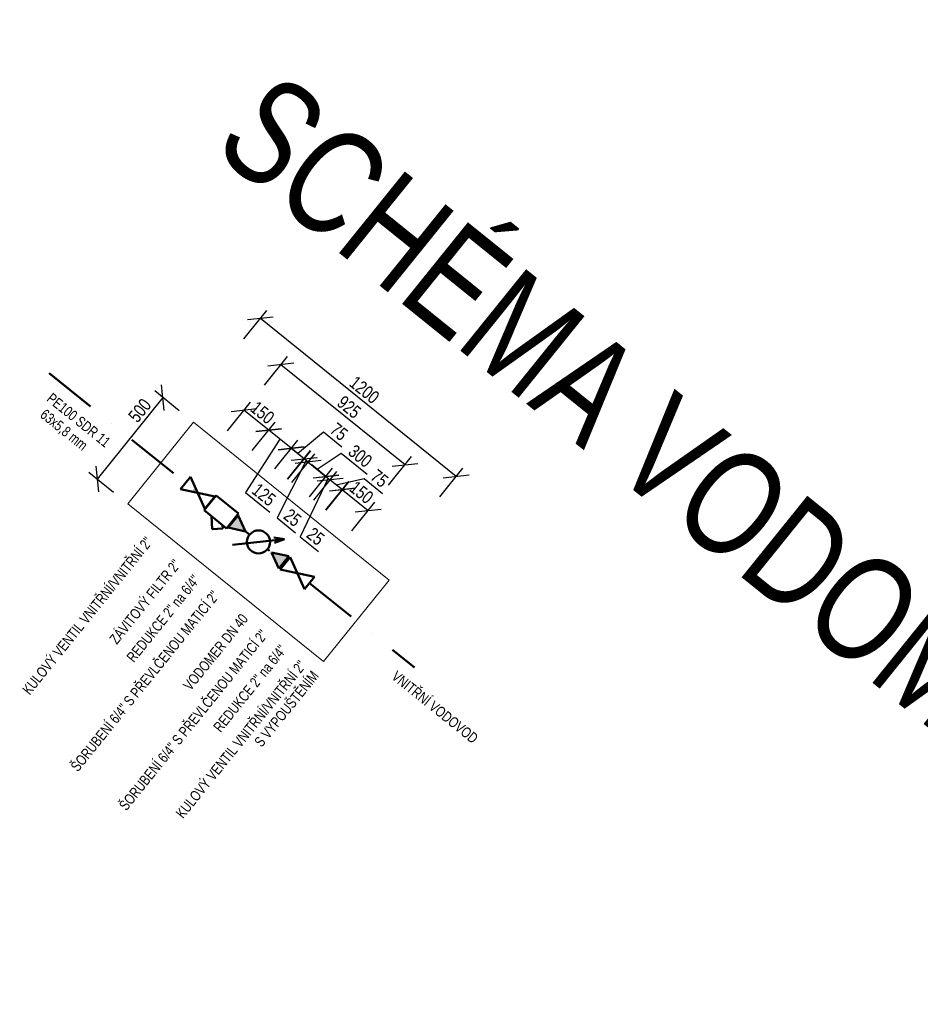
# Model space of a CAD drawing. Header units: millimetres. Extents: x -596506442 to -596040348, y -1160311056 to -1159813945.
# Tile 19 of 77: x -596490664 to -596486366, y -1159978021 to -1159973320. Entities that reach past the tile are written whole.
import ezdxf
from ezdxf.enums import TextEntityAlignment as Align

# ---------------------------------------------------------------- set-up
doc = ezdxf.new("R2010")
doc.units = ezdxf.units.MM
doc.linetypes.add('DASHDOT', pattern=[25.4, 12.7, -6.35, 0, -6.35])
doc.layers.get('Defpoints').update_dxf_attribs({"color": 220})
for name, color, linetype, lineweight in [('__di5-poznámky', 1, 'Continuous', 40), ('Z-armatury', 7, 'Continuous', 50), ('Z-p_sv', 5, 'DASHDOT', 50), ('ZTI-voda-popis', 7, 'Continuous', 15)]:
    doc.layers.add(name, color=color, linetype=linetype, lineweight=lineweight)
doc.layers.add('TP_01_Pomocná', color=7, linetype='Continuous')
doc.layers.add('Z-armatury-popis', color=7, linetype='Continuous')
doc.styles.add('ARIAL', font='arial.ttf', dxfattribs={"width": 0.8})
doc.styles.get("Standard").update_dxf_attribs({"font": 'ic-simplex.shx', "width": 0.8})
doc.dimstyles.new('TP25', dxfattribs={"dimscale": 25, "dimtxt": 2.5, "dimasz": 3.5, "dimexe": 2, "dimexo": 1, "dimtad": 1, "dimdec": 0, "dimtxsty": 'Standard', "dimblk": 'OBLIQUE', "dimcen": 2.5, "dimclrd": 256, "dimadec": 0, "dimazin": 0, "dimtfac": 1, "dimtdec": 0, "dimtmove": 1, "dimatfit": 3, "dimfxl": 5, "dimfxlon": 1, "dimarcsym": 0})

# ---------------------------------------------------------------- blocks, each defined once
blk = doc.blocks.new('*U18')
at = {"color": 0, "linetype": 'ByBlock', "lineweight": -2}
for p, q in [((150, -37.5), (0, 37.5)), ((150, 37.5), (0, -37.5)), ((0, 37.5), (0, -37.5)), ((150, -37.5), (150, 37.5))]:
    blk.add_line(p, q, dxfattribs=at)
blk = doc.blocks.new('*U19')
at = {"color": 0, "linetype": 'Continuous'}
for p, q in [((-68.8, 45.2), (68.8, 45.2)), ((-68.8, -45.2), (-68.8, 45.2)), ((-68.8, 45.2), (-68.8, -45.2)), ((68.8, 45.2), (68.8, -45.2)), ((68.8, 45.2), (68.8, -45.2)), ((44.2, -45.2), (-68.8, -45.2)), ((-24.6, -45.2), (17.2, -91.7)), ((44.2, -45.2), (55.2, -57.5)), ((68.8, -45.2), (44.2, -45.2)), ((55.2, -57.5), (17.2, -91.7))]:
    blk.add_line(p, q, dxfattribs=at)
blk = doc.blocks.new('*U20')
blk.add_hatch(color=0).paths.add_polyline_path([(-37.5, -37.5), (37.5, 0), (-37.5, 37.5)])
at = {"color": 0, "linetype": 'Continuous'}
for p, q in [((-37.5, -37.5), (-37.5, 37.5)), ((-37.5, 37.5), (37.5, 0)), ((-37.5, -37.5), (37.5, 0))]:
    blk.add_line(p, q, dxfattribs=at)
blk = doc.blocks.new('*U21')
at = {"color": 0, "linetype": 'Continuous'}
for p in [(-88.4, -88.4), (44.2, 61.9), (61.9, 44.2)]:
    blk.add_line(p, (88.4, 88.4), dxfattribs=at)
blk.add_circle((0, 0), 55, dxfattribs=at)
blk = doc.blocks.new('*U22')
blk.add_hatch(color=0).paths.add_polyline_path([(-37.5, -37.5), (37.5, 0), (-37.5, 37.5)])
at = {"color": 0, "linetype": 'Continuous'}
for p, q in [((-37.5, -37.5), (-37.5, 37.5)), ((-37.5, 37.5), (37.5, 0)), ((-37.5, -37.5), (37.5, 0))]:
    blk.add_line(p, q, dxfattribs=at)
blk = doc.blocks.new('*U23')
at = {"color": 0, "linetype": 'Continuous'}
for p, q in [((75, -37.5), (-75, 37.5)), ((75, 37.5), (-75, -37.5)), ((-75, 37.5), (-75, -37.5)), ((75, -37.5), (75, 37.5))]:
    blk.add_line(p, q, dxfattribs=at)
blk = doc.blocks.new('_OBLIQUE')
at = {"color": 0, "linetype": 'ByBlock'}
blk.add_line((-0.5, -0.5), (0.5, 0.5), dxfattribs=at)
blk = doc.blocks.new('*D24')
at = {"layer": 'Defpoints', "color": 0, "ltscale": 20, "transparency": 16777216}
for p in [(-596489123.9, -1159975564), (-596489413.5, -1159975803.8), (-596489355.1, -1159975850.8)]:
    blk.add_point(p, dxfattribs=at)
at = {"layer": 'TP_01_Pomocná', "color": 0, "lineweight": -2, "ltscale": 20, "transparency": 16777216}
for p, q in [((-596489260.7, -1159975614.3), (-596489150.9, -1159975478)), ((-596489202.4, -1159975661.3), (-596489092.5, -1159975525.1))]:
    blk.add_line(p, q, dxfattribs=at)
at = {"layer": 'TP_01_Pomocná', "lineweight": -2, "ltscale": 20, "transparency": 16777216}
for p, q in [((-596489182.3, -1159975517), (-596489123.9, -1159975564)), ((-596489153.1, -1159975540.5), (-596489020.2, -1159975511.7)), ((-596489020.2, -1159975511.7), (-596488932.8, -1159975582.1))]:
    blk.add_line(p, q, dxfattribs=at)
at = {"layer": 'TP_01_Pomocná', "lineweight": -2, "ltscale": 20, "transparency": 16777216, "xscale": 87.5, "yscale": 87.5, "zscale": 87.5}
for p, rotation in [((-596489182.3, -1159975517), 141.1222864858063), ((-596489123.9, -1159975564), 321.1222864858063)]:
    blk.add_blockref('_OBLIQUE', p, dxfattribs=dict(at, rotation=rotation))
at = {"layer": 'TP_01_Pomocná', "color": 0, "ltscale": 20, "transparency": 16777216, "insert": (-596488947.1, -1159975510.4), "char_height": 62.5, "attachment_point": 5, "rotation": 321.1223}
blk.add_mtext('75', dxfattribs=at)
blk = doc.blocks.new('*D25')
at = {"layer": 'Defpoints', "color": 0, "ltscale": 20, "transparency": 16777216}
for p in [(-596489182.4, -1159975517), (-596489431.5, -1159975784.8), (-596489462.1, -1159975863.9)]:
    blk.add_point(p, dxfattribs=at)
at = {"layer": 'TP_01_Pomocná', "color": 0, "lineweight": -2, "ltscale": 20, "transparency": 16777216}
for p, q in [((-596489280.9, -1159975598.1), (-596489171.1, -1159975461.9)), ((-596489260.8, -1159975614.3), (-596489151, -1159975478))]:
    blk.add_line(p, q, dxfattribs=at)
at = {"layer": 'TP_01_Pomocná', "lineweight": -2, "ltscale": 20, "transparency": 16777216}
for p, q in [((-596489202.5, -1159975500.8), (-596489270.6, -1159975445.9)), ((-596489192.4, -1159975508.9), (-596489325, -1159975788.7)), ((-596489202.5, -1159975500.8), (-596489182.4, -1159975517)), ((-596489202.5, -1159975500.8), (-596489182.4, -1159975517)), ((-596489182.4, -1159975517), (-596489114.3, -1159975571.9)), ((-596489325, -1159975788.7), (-596489237.7, -1159975859.1))]:
    blk.add_line(p, q, dxfattribs=at)
at = {"layer": 'TP_01_Pomocná', "lineweight": -2, "ltscale": 20, "transparency": 16777216, "xscale": 87.5, "yscale": 87.5, "zscale": 87.5}
for p, rotation in [((-596489202.5, -1159975500.8), 321.1222864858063), ((-596489182.4, -1159975517), 141.1222864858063)]:
    blk.add_blockref('_OBLIQUE', p, dxfattribs=dict(at, rotation=rotation))
at = {"layer": 'TP_01_Pomocná', "color": 0, "ltscale": 20, "transparency": 16777216, "insert": (-596489251.9, -1159975787.4), "char_height": 62.5, "attachment_point": 5, "rotation": 321.1223}
blk.add_mtext('25', dxfattribs=at)
blk = doc.blocks.new('*D26')
at = {"layer": 'Defpoints', "color": 0, "ltscale": 20, "transparency": 16777216}
for p in [(-596489202.4, -1159975500.9), (-596489513.2, -1159975712.2), (-596489433, -1159975787)]:
    blk.add_point(p, dxfattribs=at)
at = {"layer": 'TP_01_Pomocná', "color": 0, "lineweight": -2, "ltscale": 20, "transparency": 16777216}
for p, q in [((-596489365.9, -1159975529.6), (-596489256.1, -1159975393.3)), ((-596489280.8, -1159975598.2), (-596489171, -1159975461.9))]:
    blk.add_line(p, q, dxfattribs=at)
at = {"layer": 'TP_01_Pomocná', "lineweight": -2, "ltscale": 20, "transparency": 16777216}
for p, q in [((-596489287.5, -1159975432.2), (-596489202.4, -1159975500.9)), ((-596489244.9, -1159975466.5), (-596489130.5, -1159975390.1)), ((-596489130.5, -1159975390.1), (-596489006.1, -1159975490.5))]:
    blk.add_line(p, q, dxfattribs=at)
at = {"layer": 'TP_01_Pomocná', "lineweight": -2, "ltscale": 20, "transparency": 16777216, "xscale": 87.5, "yscale": 87.5, "zscale": 87.5}
for p, rotation in [((-596489287.5, -1159975432.2), 141.1222864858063), ((-596489202.4, -1159975500.9), 321.1222864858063)]:
    blk.add_blockref('_OBLIQUE', p, dxfattribs=dict(at, rotation=rotation))
at = {"layer": 'TP_01_Pomocná', "color": 0, "ltscale": 20, "transparency": 16777216, "insert": (-596489038.9, -1159975403.8), "char_height": 62.5, "attachment_point": 5, "rotation": 321.1223}
blk.add_mtext('300', dxfattribs=at)
blk = doc.blocks.new('*D27')
at = {"layer": 'Defpoints', "color": 0, "ltscale": 20, "transparency": 16777216}
for p in [(-596489368.6, -1159975366.8), (-596489599.8, -1159975653.6), (-596489538.1, -1159975703.3)]:
    blk.add_point(p, dxfattribs=at)
at = {"layer": 'TP_01_Pomocná', "lineweight": -2, "ltscale": 20, "transparency": 16777216}
for p, q in [((-596489337.8, -1159975391.7), (-596489213.5, -1159975288.8)), ((-596489213.5, -1159975288.8), (-596489126.2, -1159975359.3)), ((-596489306.9, -1159975416.5), (-596489368.6, -1159975366.8))]:
    blk.add_line(p, q, dxfattribs=at)
at = {"layer": 'TP_01_Pomocná', "color": 0, "lineweight": -2, "ltscale": 20, "transparency": 16777216}
for p, q in [((-596489447.1, -1159975464.1), (-596489337.2, -1159975327.9)), ((-596489385.4, -1159975513.9), (-596489275.6, -1159975377.6))]:
    blk.add_line(p, q, dxfattribs=at)
at = {"layer": 'TP_01_Pomocná', "lineweight": -2, "ltscale": 20, "transparency": 16777216, "xscale": 87.5, "yscale": 87.5, "zscale": 87.5}
for p, rotation in [((-596489368.6, -1159975366.8), 141.1222864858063), ((-596489306.9, -1159975416.5), 321.1222864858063)]:
    blk.add_blockref('_OBLIQUE', p, dxfattribs=dict(at, rotation=rotation))
at = {"layer": 'TP_01_Pomocná', "color": 0, "ltscale": 20, "transparency": 16777216, "insert": (-596489140.5, -1159975287.5), "char_height": 62.5, "attachment_point": 5, "rotation": 321.1223}
blk.add_mtext('75', dxfattribs=at)
blk = doc.blocks.new('*D28')
at = {"layer": 'Defpoints', "color": 0, "ltscale": 20, "transparency": 16777216}
for p in [(-596489475.7, -1159975280.4), (-596489706.9, -1159975567.2), (-596489599.8, -1159975653.6)]:
    blk.add_point(p, dxfattribs=at)
at = {"layer": 'TP_01_Pomocná', "color": 0, "lineweight": -2, "ltscale": 20, "transparency": 16777216}
for p, q in [((-596489554.2, -1159975377.8), (-596489444.4, -1159975241.5)), ((-596489447.1, -1159975464.1), (-596489337.2, -1159975327.9))]:
    blk.add_line(p, q, dxfattribs=at)
at = {"layer": 'TP_01_Pomocná', "lineweight": -2, "ltscale": 20, "transparency": 16777216}
for p, q in [((-596489368.6, -1159975366.8), (-596489475.7, -1159975280.4)), ((-596489422.2, -1159975323.6), (-596489586.5, -1159975577.5)), ((-596489586.5, -1159975577.5), (-596489469.5, -1159975671.8))]:
    blk.add_line(p, q, dxfattribs=at)
at = {"layer": 'TP_01_Pomocná', "lineweight": -2, "ltscale": 20, "transparency": 16777216, "xscale": 87.5, "yscale": 87.5, "zscale": 87.5}
for p, rotation in [((-596489475.7, -1159975280.4), 141.1222864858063), ((-596489368.6, -1159975366.8), 321.1222864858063)]:
    blk.add_blockref('_OBLIQUE', p, dxfattribs=dict(at, rotation=rotation))
at = {"layer": 'TP_01_Pomocná', "color": 0, "ltscale": 20, "transparency": 16777216, "insert": (-596489498.6, -1159975588.2), "char_height": 62.5, "attachment_point": 5, "rotation": 321.1223}
blk.add_mtext('125', dxfattribs=at)
blk = doc.blocks.new('*D29')
at = {"layer": 'Defpoints', "color": 0, "ltscale": 20, "transparency": 16777216}
for p in [(-596489593.4, -1159975185.6), (-596489824.6, -1159975472.3), (-596489706.9, -1159975567.2)]:
    blk.add_point(p, dxfattribs=at)
at = {"layer": 'TP_01_Pomocná', "color": 0, "lineweight": -2, "ltscale": 20, "transparency": 16777216}
for p, q in [((-596489671.9, -1159975282.9), (-596489562.1, -1159975146.6)), ((-596489554.2, -1159975377.8), (-596489444.4, -1159975241.5))]:
    blk.add_line(p, q, dxfattribs=at)
at = {"layer": 'TP_01_Pomocná', "lineweight": -2, "ltscale": 20, "transparency": 16777216}
blk.add_line((-596489475.7, -1159975280.4), (-596489593.4, -1159975185.6), dxfattribs=at)
at = {"layer": 'TP_01_Pomocná', "lineweight": -2, "ltscale": 20, "transparency": 16777216, "xscale": 87.5, "yscale": 87.5, "zscale": 87.5}
for p, rotation in [((-596489593.4, -1159975185.6), 141.1222864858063), ((-596489475.7, -1159975280.4), 321.1222864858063)]:
    blk.add_blockref('_OBLIQUE', p, dxfattribs=dict(at, rotation=rotation))
at = {"layer": 'TP_01_Pomocná', "color": 0, "ltscale": 20, "transparency": 16777216, "insert": (-596489505.2, -1159975196.5), "char_height": 62.5, "attachment_point": 5, "rotation": 321.1223}
blk.add_mtext('150', dxfattribs=at)
blk = doc.blocks.new('*D30')
at = {"layer": 'Defpoints', "color": 0, "ltscale": 20, "transparency": 16777216}
for p in [(-596489306.2, -1159975417.2), (-596489537.4, -1159975703.9), (-596489566.2, -1159975778)]:
    blk.add_point(p, dxfattribs=at)
at = {"layer": 'TP_01_Pomocná', "color": 0, "lineweight": -2, "ltscale": 20, "transparency": 16777216}
for p, q in [((-596489384.6, -1159975514.5), (-596489274.8, -1159975378.2)), ((-596489365.9, -1159975529.6), (-596489256.1, -1159975393.3))]:
    blk.add_line(p, q, dxfattribs=at)
at = {"layer": 'TP_01_Pomocná', "lineweight": -2, "ltscale": 20, "transparency": 16777216}
for p, q in [((-596489306.2, -1159975417.2), (-596489374.3, -1159975362.3)), ((-596489296.8, -1159975424.7), (-596489434.9, -1159975699.2)), ((-596489287.5, -1159975432.2), (-596489306.2, -1159975417.2)), ((-596489287.5, -1159975432.2), (-596489306.2, -1159975417.2)), ((-596489287.5, -1159975432.2), (-596489219.3, -1159975487.2)), ((-596489434.9, -1159975699.2), (-596489347.5, -1159975769.6))]:
    blk.add_line(p, q, dxfattribs=at)
at = {"layer": 'TP_01_Pomocná', "lineweight": -2, "ltscale": 20, "transparency": 16777216, "xscale": 87.5, "yscale": 87.5, "zscale": 87.5}
for p, rotation in [((-596489306.2, -1159975417.2), 321.1222864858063), ((-596489287.5, -1159975432.2), 141.1222864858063)]:
    blk.add_blockref('_OBLIQUE', p, dxfattribs=dict(at, rotation=rotation))
at = {"layer": 'TP_01_Pomocná', "color": 0, "ltscale": 20, "transparency": 16777216, "insert": (-596489361.8, -1159975697.9), "char_height": 62.5, "attachment_point": 5, "rotation": 321.1223}
blk.add_mtext('25', dxfattribs=at)
blk = doc.blocks.new('*D31')
at = {"layer": 'Defpoints', "color": 0, "ltscale": 20, "transparency": 16777216}
for p in [(-596489000.8, -1159975663.4), (-596489603.7, -1159976160), (-596489481, -1159976259)]:
    blk.add_point(p, dxfattribs=at)
at = {"layer": 'TP_01_Pomocná', "color": 0, "lineweight": -2, "ltscale": 20, "transparency": 16777216}
for p, q in [((-596489202, -1159975661.7), (-596489092.1, -1159975525.5)), ((-596489079.3, -1159975760.7), (-596488969.4, -1159975624.5))]:
    blk.add_line(p, q, dxfattribs=at)
at = {"layer": 'TP_01_Pomocná', "lineweight": -2, "ltscale": 20, "transparency": 16777216}
blk.add_line((-596489123.5, -1159975564.4), (-596489000.8, -1159975663.4), dxfattribs=at)
at = {"layer": 'TP_01_Pomocná', "lineweight": -2, "ltscale": 20, "transparency": 16777216, "xscale": 87.5, "yscale": 87.5, "zscale": 87.5}
for p, rotation in [((-596489123.5, -1159975564.4), 141.1222864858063), ((-596489000.8, -1159975663.4), 321.1222864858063)]:
    blk.add_blockref('_OBLIQUE', p, dxfattribs=dict(at, rotation=rotation))
at = {"layer": 'TP_01_Pomocná', "color": 0, "ltscale": 20, "transparency": 16777216, "insert": (-596489032.7, -1159975577.4), "char_height": 62.5, "attachment_point": 5, "rotation": 321.1223}
blk.add_mtext('150', dxfattribs=at)
blk = doc.blocks.new('*D32')
at = {"layer": 'Defpoints', "color": 0, "ltscale": 20, "transparency": 16777216}
for p in [(-596489417.7, -1159974967.6), (-596489824.6, -1159975472.3), (-596489000.8, -1159975663.4)]:
    blk.add_point(p, dxfattribs=at)
at = {"layer": 'TP_01_Pomocná', "color": 0, "lineweight": -2, "ltscale": 20, "transparency": 16777216}
for p, q in [((-596489496.2, -1159975064.9), (-596489386.3, -1159974928.6)), ((-596488903.5, -1159975542.7), (-596488793.7, -1159975406.5))]:
    blk.add_line(p, q, dxfattribs=at)
at = {"layer": 'TP_01_Pomocná', "lineweight": -2, "ltscale": 20, "transparency": 16777216}
blk.add_line((-596488825.1, -1159975445.4), (-596489417.7, -1159974967.6), dxfattribs=at)
at = {"layer": 'TP_01_Pomocná', "lineweight": -2, "ltscale": 20, "transparency": 16777216, "xscale": 87.5, "yscale": 87.5, "zscale": 87.5}
for p, rotation in [((-596489417.7, -1159974967.6), 141.1222864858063), ((-596488825.1, -1159975445.4), 321.1222864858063)]:
    blk.add_blockref('_OBLIQUE', p, dxfattribs=dict(at, rotation=rotation))
at = {"layer": 'TP_01_Pomocná', "color": 0, "ltscale": 20, "transparency": 16777216, "insert": (-596489092, -1159975170), "char_height": 62.5, "attachment_point": 5, "rotation": 321.1223}
blk.add_mtext('925', dxfattribs=at)
blk = doc.blocks.new('*D33')
at = {"layer": 'Defpoints', "color": 0, "ltscale": 20, "transparency": 16777216}
for p in [(-596489515.3, -1159974747.5), (-596489882.9, -1159975203.4), (-596488948.7, -1159975956.6)]:
    blk.add_point(p, dxfattribs=at)
at = {"layer": 'TP_01_Pomocná', "color": 0, "lineweight": -2, "ltscale": 20, "transparency": 16777216}
for p, q in [((-596489593.8, -1159974844.8), (-596489484, -1159974708.6)), ((-596488659.6, -1159975598), (-596488549.8, -1159975461.8))]:
    blk.add_line(p, q, dxfattribs=at)
at = {"layer": 'TP_01_Pomocná', "lineweight": -2, "ltscale": 20, "transparency": 16777216}
blk.add_line((-596488581.2, -1159975500.7), (-596489515.3, -1159974747.5), dxfattribs=at)
at = {"layer": 'TP_01_Pomocná', "lineweight": -2, "ltscale": 20, "transparency": 16777216, "xscale": 87.5, "yscale": 87.5, "zscale": 87.5}
for p, rotation in [((-596489515.3, -1159974747.5), 141.1222864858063), ((-596488581.2, -1159975500.7), 321.1222864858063)]:
    blk.add_blockref('_OBLIQUE', p, dxfattribs=dict(at, rotation=rotation))
at = {"layer": 'TP_01_Pomocná', "color": 0, "ltscale": 20, "transparency": 16777216, "insert": (-596489018.8, -1159975087.6), "char_height": 62.5, "attachment_point": 5, "rotation": 321.1223}
blk.add_mtext('1200', dxfattribs=at)
blk = doc.blocks.new('*D34')
at = {"layer": 'Defpoints', "color": 0, "ltscale": 20, "transparency": 16777216}
for p in [(-596489882.9, -1159975203.4), (-596490294.7, -1159975513.7), (-596490196.7, -1159975592.7)]:
    blk.add_point(p, dxfattribs=at)
at = {"layer": 'TP_01_Pomocná', "color": 0, "lineweight": -2, "ltscale": 20, "transparency": 16777216}
for p, q in [((-596489902.4, -1159975187.7), (-596490019.7, -1159975093.1)), ((-596490216.2, -1159975577), (-596490333.6, -1159975482.4))]:
    blk.add_line(p, q, dxfattribs=at)
at = {"layer": 'TP_01_Pomocná', "lineweight": -2, "ltscale": 20, "transparency": 16777216}
blk.add_line((-596489980.8, -1159975124.5), (-596490294.7, -1159975513.7), dxfattribs=at)
at = {"layer": 'TP_01_Pomocná', "lineweight": -2, "ltscale": 20, "transparency": 16777216, "xscale": 87.5, "yscale": 87.5, "zscale": 87.5}
for p, rotation in [((-596489980.8, -1159975124.5), 51.12228643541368), ((-596490294.7, -1159975513.7), 231.1222864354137)]:
    blk.add_blockref('_OBLIQUE', p, dxfattribs=dict(at, rotation=rotation))
at = {"layer": 'TP_01_Pomocná', "color": 0, "ltscale": 20, "transparency": 16777216, "insert": (-596490090.7, -1159975186.1), "char_height": 62.5, "attachment_point": 5, "rotation": 51.1223}
blk.add_mtext('500', dxfattribs=at)

msp = doc.modelspace()

# ---------------------------------------------------------------- linework, layer by layer
at = {"layer": 'Z-p_sv'}
msp.add_line((-596489481.54, -1159975848.184), (-596489462.078, -1159975863.875), dxfattribs=at)
at = {"layer": 'Z-p_sv', "ltscale": 20}
for points in [[(-596490523.946, -1159975007.741), (-596489800.437, -1159975591.073)], [(-596489648.323, -1159975713.714), (-596489645.023, -1159975716.375)], [(-596489586.636, -1159975763.45), (-596489567.769, -1159975778.662)], [(-596489403.259, -1159975911.299), (-596489397.321, -1159975916.086)], [(-596489280.548, -1159976010.235), (-596488780.014, -1159976413.792)]]:
    msp.add_lwpolyline(points, dxfattribs=at)
at = {"layer": 'ZTI-voda-popis'}
msp.add_lwpolyline([(-596489834.535, -1159975242.445), (-596488900.35, -1159975995.636), (-596489214.179, -1159976384.88), (-596490148.365, -1159975631.689)], close=True, dxfattribs=at)

# ---------------------------------------------------------------- block references
at = {"layer": 'Z-armatury'}
for name, p, rotation in [('*U18', (-596489873.136, -1159975532.459), 321.1223710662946), ('*U19', (-596489701.883, -1159975670.532), 321.1223710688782), ('*U20', (-596489615.83, -1159975739.913), 321.1223710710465), ('*U21', (-596489524.357, -1159975813.663), 321.1223710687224), ('*U22', (-596489432.885, -1159975887.413), 141.1223707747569), ('*U23', (-596489338.934, -1159975963.161), 321.1223710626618)]:
    msp.add_blockref(name, p, dxfattribs=dict(at, rotation=rotation))

# ---------------------------------------------------------------- texts
at = {"layer": '__di5-poznámky', "insert": (-596489597.602, -1159973748.573), "char_height": 500, "width": 9640.59915, "attachment_point": 4, "rotation": 321.122371, "line_spacing_factor": 0.936439, "style": 'ARIAL'}
msp.add_mtext('\\pt2484.785,4969.565,7454.35,9939.13,12423.915,14908.695,17393.48,19878.26,22363.045,24847.825,27332.61,29817.39,32302.175,34786.955,37271.74,39756.52,42241.305,44726.085,47210.87,49695.65,52180.435,54665.215,57150,59634.785,62119.565,64604.35,67089.13,69573.915,72058.695,74543.48,77028.26,79513.045;{\\fGotham Book|b0|i0|c238|p0;SCHÉMA VODOMĚRNÉ SESTAVY}', dxfattribs=at)
at = {"layer": 'Z-armatury-popis', "color": 160, "linetype": 'Continuous', "width": 0.8}
for s, rotation, p in [('PE100 SDR 11', 321.122364, (-596490256.708, -1159975365.374, 331472.782)), ('63x5,8 mm', 321.122364, (-596490364.719, -1159975380.647, 331472.782)), ('KULOVÝ VENTIL VNITŘNÍ/VNITŘNÍ 2"', 51.122364, (-596490026.033, -1159975815.655, 331472.782)), ('ZÁVITOVÝ FILTR 2"', 51.122364, (-596489892.025, -1159975923.7, 331472.782)), ('REDUKCE 2" na 6/4"', 51.122364, (-596489800.328, -1159975997.63, 331472.782)), ('ŠORUBENÍ 6/4" S PŘEVLČENOU MATICÍ 2"', 51.122364, (-596489707.283, -1159976072.648, 331472.782)), ('VODOMER DN 40', 51.122364, (-596489570.749, -1159976182.729, 331472.782)), ('ŠORUBENÍ 6/4" S PŘEVLČENOU MATICÍ 2"', 51.122364, (-596489476.295, -1159976258.883, 331472.782)), ('REDUKCE 2" na 6/4"', 51.122364, (-596489386.313, -1159976331.432, 331472.782)), ('KULOVÝ VENTIL VNITŘNÍ/VNITŘNÍ 2"', 51.122364, (-596489293.786, -1159976406.032, 331472.782)), ('S VYPOUŠTĚNÍM', 51.122364, (-596489233.203, -1159976454.877, 331472.782)), ('VNITŘNÍ VODOVOD', 321.122364, (-596488502.495, -1159976779.715, 331472.782))]:
    msp.add_text(s, height=50, rotation=rotation, dxfattribs=at).set_placement(p, align=Align.RIGHT)

# ---------------------------------------------------------------- dimensions: what is measured, and where the dimension line sits
at = {"layer": 'TP_01_Pomocná', "ltscale": 20}
for base, p1, p2, text, picture, middle in [((-596489515.338, -1159974747.529), (-596488948.731, -1159975956.628), (-596489882.917, -1159975203.437), '1200', '*D33', (-596489018.824, -1159975087.633)), ((-596489417.693, -1159974967.573), (-596489000.799, -1159975663.375), (-596489824.635, -1159975472.303), '925', '*D32', (-596489091.951, -1159975169.992))]:
    dim = msp.add_linear_dim(base=base, p1=p1, p2=p2, angle=141.122286, text=text, dimstyle='TP25', override={"dimtxt": 2.5, "dimtxsty": 'Standard'}, dxfattribs=at)
    dim.commit()
    dim.dimension.update_dxf_attribs({"geometry": picture, "text_midpoint": middle})
for base, p1, p2, angle, text, picture, middle in [((-596490294.654, -1159975513.743), (-596489882.918, -1159975203.438), (-596490196.747, -1159975592.681), 231.122286, '500', '*D34', (-596490054.252, -1159975215.571)), ((-596489368.629, -1159975366.809), (-596489538.136, -1159975703.294), (-596489599.823, -1159975653.559), 141.122286, '75', '*D27', (-596489201.382, -1159975298.633)), ((-596489306.164, -1159975417.173), (-596489566.228, -1159975778), (-596489537.357, -1159975703.922), 141.122286, '25', '*D30', (-596489422.698, -1159975709.028)), ((-596489182.384, -1159975516.971), (-596489431.476, -1159975784.837), (-596489462.078, -1159975863.875), 141.122286, '25', '*D25', (-596489312.858, -1159975798.52))]:
    dim = msp.add_linear_dim(base=base, p1=p1, p2=p2, angle=angle, text=text, dimstyle='TP25', override={"dimtxt": 2.5, "dimtxsty": 'Standard'}, dxfattribs=at)
    dim.commit()
    dim.dimension.update_dxf_attribs({"geometry": picture, "text_midpoint": middle, "dimtype": 160})
for base, p1, p2, picture, middle in [((-596489593.441, -1159975185.553), (-596489706.943, -1159975567.193), (-596489824.635, -1159975472.303), '*D29', (-596489505.174, -1159975196.507)), ((-596489000.799, -1159975663.375), (-596489603.721, -1159976160.044), (-596489481.01, -1159976258.98), '*D31', (-596489032.733, -1159975577.415))]:
    dim = msp.add_linear_dim(base=base, p1=p1, p2=p2, angle=141.122286, text='150', dimstyle='TP25', dxfattribs=at)
    dim.commit()
    dim.dimension.update_dxf_attribs({"geometry": picture, "text_midpoint": middle})
for base, p1, p2, text, picture, middle in [((-596489475.749, -1159975280.443), (-596489599.823, -1159975653.559), (-596489706.943, -1159975567.193), '125', '*D28', (-596489574.348, -1159975587.281)), ((-596489202.378, -1159975500.851), (-596489513.182, -1159975712.207), (-596489433.048, -1159975786.952), '300', '*D26', (-596489118.348, -1159975399.95))]:
    dim = msp.add_linear_dim(base=base, p1=p1, p2=p2, angle=141.122286, text=text, dimstyle='TP25', dxfattribs=at)
    dim.commit()
    dim.dimension.update_dxf_attribs({"geometry": picture, "text_midpoint": middle, "dimtype": 160})
dim = msp.add_linear_dim(base=(-596489123.9, -1159975564.035), p1=(-596489413.523, -1159975803.763), p2=(-596489355.137, -1159975850.838), angle=141.122286, dimstyle='TP25', override={"dimtxt": 2.5}, dxfattribs=at)
dim.commit()
dim.dimension.update_dxf_attribs({"geometry": '*D24', "text_midpoint": (-596489007.999, -1159975521.525), "dimtype": 160})

doc.saveas('drawing.dxf')
